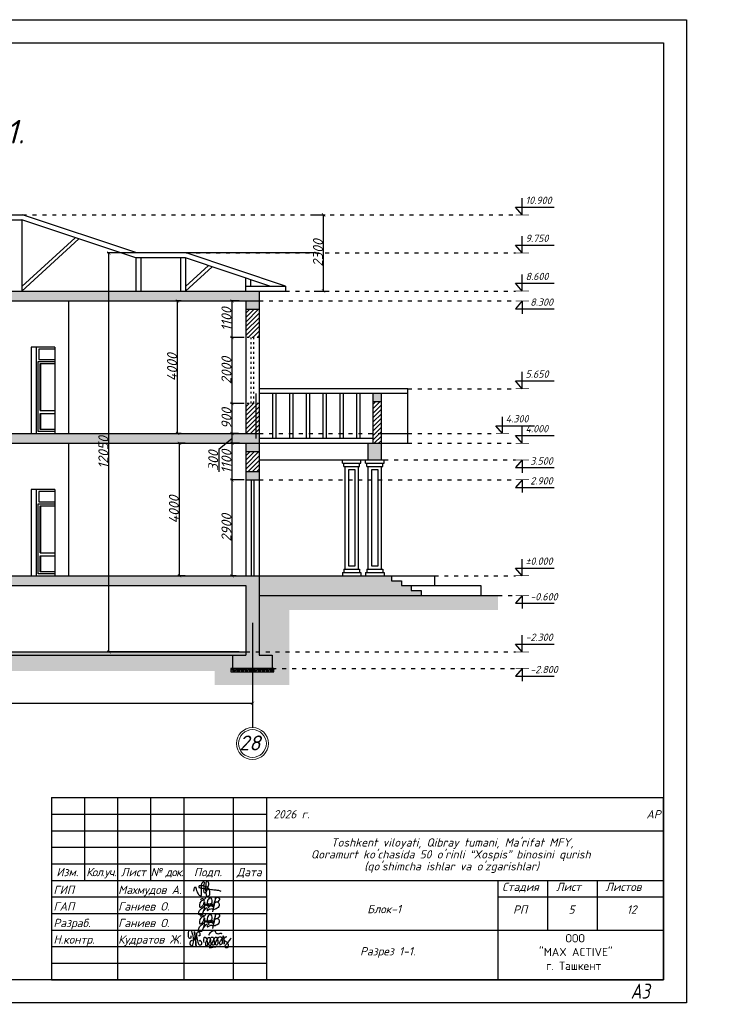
# Model space of a CAD drawing. Header units: millimetres. Extents: x 1112040 to 6903494, y -332921 to -150905.
# Tile 96 of 153: x 1736191 to 1757128, y -241982 to -212238. Entities that reach past the tile are written whole.
import ezdxf
from ezdxf.enums import TextEntityAlignment as Align

# ---------------------------------------------------------------- set-up
doc = ezdxf.new("R2010")
doc.units = ezdxf.units.MM
doc.linetypes.add('ACAD_ISO03W100', pattern=[30, 12, -18])
doc.layers.add('os', color=253, linetype='Continuous')
doc.styles.get("Standard").update_dxf_attribs({"font": 'isocpeui.ttf'})
doc.styles.add('style1', font='isocpeui.ttf', dxfattribs={"height": 80})
doc.styles.add('Tahoma', font='tahoma.ttf')
doc.styles.add('ГОСТ 250', font='isocpeui.ttf', dxfattribs={"height": 250})
doc.styles.add('ГОСТ 300', font='isocpeui.ttf', dxfattribs={"height": 250})
doc.dimstyles.get("Standard").update_dxf_attribs({"dimtxt": 300, "dimasz": 100, "dimexe": 50, "dimexo": 50, "dimgap": 20, "dimtad": 1, "dimdec": 0, "dimzin": 0, "dimdsep": 46, "dimtxsty": 'Standard', "dimblk": 'ARCHTICK', "dimcen": 20, "dimclrd": 1, "dimclre": 1, "dimclrt": 256, "dimadec": 0, "dimazin": 0, "dimtfac": 1, "dimtdec": 0, "dimtofl": 0, "dimtmove": 0, "dimatfit": 3, "dimldrblk": 'ARCHTICK', "dimfxl": 1, "dimtolj": 1, "dimtzin": 0, "dimarcsym": 0})

# ---------------------------------------------------------------- blocks, each defined once
blk = doc.blocks.new('_ArchTick')
at = {"color": 0, "linetype": 'ByBlock', "const_width": 0.15}
blk.add_lwpolyline([(-0.5, -0.5), (0.5, 0.5)], dxfattribs=at)
blk = doc.blocks.new('*D2089')
at = {"color": 1, "lineweight": -2, "transparency": 16777216}
for p, q in [((1726428, -232889), (1743228, -232889)), ((1726428, -232893), (1726428, -232939)), ((1743228, -232893), (1743228, -232939))]:
    blk.add_line(p, q, dxfattribs=at)
at = {"color": 1, "lineweight": -2, "transparency": 16777216, "xscale": 100, "yscale": 100, "zscale": 100, "rotation": 180}
blk.add_blockref('_ArchTick', (1726428, -232889), dxfattribs=at)
at = {"color": 1, "lineweight": -2, "transparency": 16777216, "xscale": 100, "yscale": 100, "zscale": 100}
blk.add_blockref('_ArchTick', (1743228, -232889), dxfattribs=at)
at = {"transparency": 16777216, "insert": (1734828, -232719), "char_height": 300, "attachment_point": 5}
blk.add_mtext('\\A1;16800', dxfattribs=at)
blk = doc.blocks.new('*D2114')
at = {"color": 1, "lineweight": -2, "transparency": 16777216}
for p, q in [((1742978, -226135), (1742560, -226135)), ((1742610, -229035), (1742610, -226135)), ((1742732, -229035), (1742560, -229035))]:
    blk.add_line(p, q, dxfattribs=at)
at = {"color": 1, "lineweight": -2, "transparency": 16777216, "xscale": 100, "yscale": 100, "zscale": 100}
for p, rotation in [((1742610, -226135), 90), ((1742610, -229035), 270)]:
    blk.add_blockref('_ArchTick', p, dxfattribs=dict(at, rotation=rotation))
at = {"transparency": 16777216, "insert": (1742440, -227585), "char_height": 300, "attachment_point": 5, "rotation": 90}
blk.add_mtext('\\A1;2900', dxfattribs=at)
blk = doc.blocks.new('*D2115')
at = {"color": 1, "lineweight": -2, "transparency": 16777216}
for p, q in [((1742836, -225035), (1742560, -225035)), ((1742610, -226135), (1742610, -225035)), ((1742978, -226135), (1742560, -226135))]:
    blk.add_line(p, q, dxfattribs=at)
at = {"color": 1, "lineweight": -2, "transparency": 16777216, "xscale": 100, "yscale": 100, "zscale": 100}
for p, rotation in [((1742610, -225035), 90), ((1742610, -226135), 270)]:
    blk.add_blockref('_ArchTick', p, dxfattribs=dict(at, rotation=rotation))
at = {"transparency": 16777216, "insert": (1742440, -225585), "char_height": 300, "attachment_point": 5, "rotation": 90}
blk.add_mtext('\\A1;1100', dxfattribs=at)
blk = doc.blocks.new('*D2116')
at = {"color": 1, "lineweight": -2, "transparency": 16777216}
for p, q in [((1742808, -224735), (1742560, -224735)), ((1742610, -225035), (1742610, -224735)), ((1742610, -224885), (1742210, -225221)), ((1742836, -225035), (1742560, -225035)), ((1742210, -225221), (1742210, -225899))]:
    blk.add_line(p, q, dxfattribs=at)
at = {"color": 1, "lineweight": -2, "transparency": 16777216, "xscale": 100, "yscale": 100, "zscale": 100}
for p, rotation in [((1742610, -224735), 90), ((1742610, -225035), 270)]:
    blk.add_blockref('_ArchTick', p, dxfattribs=dict(at, rotation=rotation))
at = {"transparency": 16777216, "insert": (1742040, -225560), "char_height": 300, "attachment_point": 5, "rotation": 90}
blk.add_mtext('\\A1;300', dxfattribs=at)
blk = doc.blocks.new('*D2117')
at = {"color": 1, "lineweight": -2, "transparency": 16777216}
for p, q in [((1742978, -223835), (1742560, -223835)), ((1742610, -224735), (1742610, -223835)), ((1742808, -224735), (1742560, -224735))]:
    blk.add_line(p, q, dxfattribs=at)
at = {"color": 1, "lineweight": -2, "transparency": 16777216, "xscale": 100, "yscale": 100, "zscale": 100}
for p, rotation in [((1742610, -223835), 90), ((1742610, -224735), 270)]:
    blk.add_blockref('_ArchTick', p, dxfattribs=dict(at, rotation=rotation))
at = {"transparency": 16777216, "insert": (1742440, -224285), "char_height": 300, "attachment_point": 5, "rotation": 90}
blk.add_mtext('\\A1;900', dxfattribs=at)
blk = doc.blocks.new('*D2118')
at = {"color": 1, "lineweight": -2, "transparency": 16777216}
for p, q in [((1741192, -225035), (1740971, -225035)), ((1741021, -229035), (1741021, -225035)), ((1741192, -229035), (1740971, -229035))]:
    blk.add_line(p, q, dxfattribs=at)
at = {"color": 1, "lineweight": -2, "transparency": 16777216, "xscale": 100, "yscale": 100, "zscale": 100}
for p, rotation in [((1741021, -225035), 90), ((1741021, -229035), 270)]:
    blk.add_blockref('_ArchTick', p, dxfattribs=dict(at, rotation=rotation))
at = {"transparency": 16777216, "insert": (1740851, -227035), "char_height": 300, "attachment_point": 5, "rotation": 90}
blk.add_mtext('\\A1;4000', dxfattribs=at)
blk = doc.blocks.new('*D2119')
at = {"color": 1, "lineweight": -2, "transparency": 16777216}
for p, q in [((1741074, -220735), (1740915, -220735)), ((1740965, -224735), (1740965, -220735)), ((1741074, -224735), (1740915, -224735))]:
    blk.add_line(p, q, dxfattribs=at)
at = {"color": 1, "lineweight": -2, "transparency": 16777216, "xscale": 100, "yscale": 100, "zscale": 100}
for p, rotation in [((1740965, -220735), 90), ((1740965, -224735), 270)]:
    blk.add_blockref('_ArchTick', p, dxfattribs=dict(at, rotation=rotation))
at = {"transparency": 16777216, "insert": (1740795, -222735), "char_height": 300, "attachment_point": 5, "rotation": 90}
blk.add_mtext('\\A1;4000', dxfattribs=at)
blk = doc.blocks.new('*D2120')
at = {"color": 1, "lineweight": -2, "transparency": 16777216}
for p, q in [((1742978, -221835), (1742560, -221835)), ((1742610, -223835), (1742610, -221835)), ((1742978, -223835), (1742560, -223835))]:
    blk.add_line(p, q, dxfattribs=at)
at = {"color": 1, "lineweight": -2, "transparency": 16777216, "xscale": 100, "yscale": 100, "zscale": 100}
for p, rotation in [((1742610, -221835), 90), ((1742610, -223835), 270)]:
    blk.add_blockref('_ArchTick', p, dxfattribs=dict(at, rotation=rotation))
at = {"transparency": 16777216, "insert": (1742440, -222835), "char_height": 300, "attachment_point": 5, "rotation": 90}
blk.add_mtext('\\A1;2000', dxfattribs=at)
blk = doc.blocks.new('*D2121')
at = {"color": 1, "lineweight": -2, "transparency": 16777216}
for p, q in [((1742825, -220735), (1742560, -220735)), ((1742610, -221835), (1742610, -220735)), ((1742978, -221835), (1742560, -221835))]:
    blk.add_line(p, q, dxfattribs=at)
at = {"color": 1, "lineweight": -2, "transparency": 16777216, "xscale": 100, "yscale": 100, "zscale": 100}
for p, rotation in [((1742610, -220735), 90), ((1742610, -221835), 270)]:
    blk.add_blockref('_ArchTick', p, dxfattribs=dict(at, rotation=rotation))
at = {"transparency": 16777216, "insert": (1742440, -221285), "char_height": 300, "attachment_point": 5, "rotation": 90}
blk.add_mtext('\\A1;1100', dxfattribs=at)
blk = doc.blocks.new('*D2182')
at = {"color": 1, "lineweight": -2, "transparency": 16777216}
for p, q in [((1745157, -219285), (1738839, -219285)), ((1738889, -231335), (1738889, -219285)), ((1742830, -231335), (1738839, -231335))]:
    blk.add_line(p, q, dxfattribs=at)
at = {"color": 1, "lineweight": -2, "transparency": 16777216, "xscale": 100, "yscale": 100, "zscale": 100}
for p, rotation in [((1738889, -219285), 90), ((1738889, -231335), 270)]:
    blk.add_blockref('_ArchTick', p, dxfattribs=dict(at, rotation=rotation))
at = {"transparency": 16777216, "insert": (1738719, -225310), "char_height": 300, "attachment_point": 5, "rotation": 90}
blk.add_mtext('\\A1;12050', dxfattribs=at)
blk = doc.blocks.new('*D2183')
at = {"color": 1, "lineweight": -2, "transparency": 16777216}
for p, q in [((1745096, -218135), (1745427, -218135)), ((1745377, -220435), (1745377, -218135)), ((1745096, -220435), (1745427, -220435))]:
    blk.add_line(p, q, dxfattribs=at)
at = {"color": 1, "lineweight": -2, "transparency": 16777216, "xscale": 100, "yscale": 100, "zscale": 100}
for p, rotation in [((1745377, -218135), 90), ((1745377, -220435), 270)]:
    blk.add_blockref('_ArchTick', p, dxfattribs=dict(at, rotation=rotation))
at = {"transparency": 16777216, "insert": (1745207, -219285), "char_height": 300, "attachment_point": 5, "rotation": 90}
blk.add_mtext('\\A1;2300', dxfattribs=at)
blk = doc.blocks.new('A$C4c4061ee')
at = {"color": 184, "lineweight": 30}
blk.add_spline([(-39.7, -7.1), (-36.8, 4), (-34, 7.9), (-31.2, -0.1), (-24.1, -16.2), (-16.7, -23.5), (-13.9, -23.5), (-12.5, -17.9), (-12.5, 12.7), (-8.3, 24.8), (-4.4, 27), (-3.4, 21.4), (-5.7, 12.9), (-4.4, 8), (-4.4, -10), (-2, -12.6), (3.3, -10), (9.6, 6.1), (12.6, 19.5), (7.6, 28.9), (4.7, 26.6), (2.4, 16.6), (1.1, -1.2), (2.9, -14.2), (6.8, -24.8), (10.9, -24.8), (15, -21.3), (16.5, -17.2), (16.5, -9.9), (12, 2), (5.9, 7.4), (-2.7, 10.3), (-10, 12.1), (-17, 12.1), (-21.5, 11.2), (-22.5, 7.7), (-20, 5.4), (-14, 3.7), (-0.7, 1.8), (11, 0.5), (22.2, -1.2), (37.6, -2.6), (43.5, -3.6), (49.3, -4.5), (54.9, -6.4)], degree=3, dxfattribs=at)
blk = doc.blocks.new('x2')
at = {"color": 184, "lineweight": 30}
for points in [[(78585, 16823), (78585, 16800), (78578, 16780), (78566, 16779), (78552, 16793), (78544, 16821), (78544, 16860), (78552, 16896), (78564, 16910), (78580, 16912), (78601, 16877), (78616, 16818), (78621, 16768), (78619, 16720), (78611, 16676), (78602, 16660), (78593, 16657), (78581, 16669), (78573, 16701), (78576, 16724), (78584, 16740), (78594, 16748), (78603, 16750)], [(78621, 16751), (78648, 16780), (78651, 16827), (78645, 16873), (78641, 16894), (78640, 16890), (78642, 16883), (78649, 16847), (78651, 16827), (78656, 16789), (78660, 16746), (78664, 16706), (78667, 16672), (78670, 16661), (78668, 16666), (78667, 16673), (78662, 16732), (78659, 16755), (78657, 16779), (78656, 16786), (78664, 16778), (78674, 16781), (78681, 16806), (78681, 16850), (78685, 16876), (78696, 16889), (78711, 16888), (78728, 16865), (78731, 16843), (78727, 16825), (78716, 16823), (78709, 16824)], [(78681, 16802), (78685, 16767), (78695, 16721), (78707, 16692), (78720, 16679), (78739, 16676), (78754, 16683), (78761, 16706), (78756, 16725), (78748, 16738), (78736, 16746), (78724, 16744), (78721, 16737)], [(78797, 16717), (78799, 16789), (78806, 16801), (78818, 16800), (78841, 16772), (78848, 16732), (78854, 16681), (78849, 16663), (78835, 16661), (78825, 16677), (78828, 16710), (78841, 16744), (78856, 16774), (78870, 16795), (78889, 16793), (78903, 16760), (78909, 16701), (78909, 16673), (78892, 16667), (78877, 16683), (78882, 16713), (78895, 16740), (78901, 16769), (78910, 16791), (78930, 16803), (78950, 16791), (78958, 16755), (78963, 16717), (78965, 16682), (78952, 16673), (78932, 16676), (78931, 16706), (78946, 16742), (78966, 16782), (78978, 16800), (79002, 16799), (79017, 16771), (79021, 16716), (79017, 16685), (79006, 16671), (78991, 16674), (78983, 16708), (78998, 16742), (79019, 16775), (79039, 16800), (79068, 16805), (79086, 16776), (79091, 16716), (79082, 16687), (79061, 16684), (79050, 16697), (79066, 16740), (79088, 16767), (79107, 16798), (79110, 16823), (79111, 16819), (79125, 16691), (79125, 16695), (79121, 16755), (79122, 16767), (79132, 16785), (79154, 16805), (79162, 16810), (79158, 16808)], [(78886, 16827), (78881, 16847), (78905, 16877), (78937, 16904), (78959, 16908), (78977, 16898), (78986, 16880), (78997, 16864), (79013, 16858), (79041, 16860), (79061, 16865), (79080, 16864), (79086, 16862)], [(79121, 16760), (79131, 16746), (79145, 16737), (79160, 16728), (79174, 16710), (79187, 16686), (79192, 16665), (79190, 16644), (79182, 16633), (79161, 16630), (79145, 16632), (79135, 16643), (79134, 16657), (79144, 16670), (79157, 16684), (79172, 16700), (79187, 16716), (79206, 16740), (79225, 16769), (79240, 16791)], [(78879, 16636), (78919, 16635), (78966, 16642), (79009, 16647), (79042, 16654), (79068, 16654)]]:
    blk.add_spline(points, degree=3, dxfattribs=at)
blk = doc.blocks.new('Odil Ganiyev')
at = {"color": 184, "lineweight": 30}
for points in [[(278009, -189095), (278081, -189029), (278139, -189055), (278204, -188993)], [(278218, -189288), (278220, -189298), (278251, -189229), (278258, -189294), (278315, -189206), (278295, -189231), (278320, -189288), (278380, -189198), (278355, -189239), (278384, -189286), (278449, -189192), (278428, -189223), (278438, -189281), (278515, -189197), (278494, -189208), (278505, -189282), (278604, -188932), (278563, -189514)], [(278174, -189155), (278173, -189633), (278135, -189699), (278036, -189702), (278008, -189605), (278074, -189469), (278128, -189405), (278218, -189288)], [(278213, -189509), (278316, -189388), (278340, -189483), (278421, -189425), (278521, -189382)]]:
    blk.add_spline(points, degree=3, dxfattribs=at)
for points, knots in [([(278396, -189316), (278466, -189243), (278495, -189145), (278487, -189009), (278378, -188944), (278332, -188998), (278319, -189020), (278305, -189050), (278280, -189134), (278300, -189288), (278388, -189386)], [0, 0, 0, 0, 210.331661, 341.544209, 437.993539, 521.209993, 521.209993, 521.209993, 602.643394, 823.015149, 823.015149, 823.015149, 823.015149]), ([(278604, -188939), (278630, -188908), (278658, -188890), (278746, -188897), (278776, -188980), (278743, -189054), (278691, -189101), (278617, -189118)], [0, 0, 0, 0, 59.301687, 137.83445, 232.671471, 306.955654, 371.443461, 371.443461, 371.443461, 371.443461]), ([(278093, -189111), (278063, -189124), (277979, -189180), (277976, -189469), (278121, -189357), (278159, -189260), (278167, -189222)], [0, 0, 0, 0, 84.01965, 319.3343, 434.006974, 519.963926, 519.963926, 519.963926, 519.963926]), ([(278167, -189222), (278181, -189151), (278171, -189084), (278111, -189103), (278093, -189111)], [526.826092, 526.826092, 526.826092, 526.826092, 665.559085, 706.396126, 706.396126, 706.396126, 706.396126]), ([(278617, -189118), (278680, -189058), (278780, -189127), (278817, -189262), (278675, -189400), (278595, -189412), (278531, -189410)], [498.211239, 498.211239, 498.211239, 498.211239, 560.962433, 628.560844, 789.184895, 992.203079, 992.203079, 992.203079, 992.203079])]:
    blk.add_open_spline(points, degree=3, knots=knots, dxfattribs=at)
blk = doc.blocks.new('yhtnt')
for p, q in [((1798926, 99518), (1817426, 99518)), ((1798926, 99518), (1798926, 94018)), ((1799926, 99518), (1799926, 97018)), ((1800926, 99518), (1800926, 94018)), ((1801926, 99518), (1801926, 97018)), ((1802926, 99518), (1802926, 94018)), ((1804426, 99518), (1804426, 94018)), ((1805426, 99518), (1805426, 94018)), ((1798926, 99018), (1805426, 99018)), ((1798926, 98518), (1817426, 98518)), ((1798926, 98018), (1805426, 98018)), ((1798926, 97518), (1805426, 97518)), ((1798926, 97018), (1817426, 97018)), ((1812426, 97018), (1812426, 94018)), ((1813926, 97018), (1813926, 95518)), ((1815426, 97018), (1815426, 95518)), ((1798926, 96518), (1805426, 96518)), ((1812426, 96518), (1817426, 96518)), ((1798926, 96018), (1805426, 96018)), ((1798926, 95518), (1817426, 95518)), ((1798926, 95018), (1805426, 95018)), ((1798926, 94518), (1805426, 94518))]:
    blk.add_line(p, q)
blk.add_lwpolyline([(1798926, 94018), (1817426, 94018), (1817426, 99518)])
for name, p, xscale, yscale, zscale in [('A$C4c4061ee', (1803575, 96752), 8.662286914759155, 8.662286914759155, 8.662286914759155), ('x2', (1656826, 64020), 1.86192246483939, 1.86192246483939, 1.86192246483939)]:
    blk.add_blockref(name, p, dxfattribs=dict(xscale=xscale, yscale=yscale, zscale=zscale))
at = {"xscale": 0.7425847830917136, "yscale": 0.7425847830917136, "zscale": 0.7425847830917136, "rotation": 351.5695638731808}
for p in [(1619809, 265602), (1619809, 265102)]:
    blk.add_blockref('Odil Ganiyev', p, dxfattribs=at)
at = {"linetype": 'Continuous', "lineweight": 25, "style": 'ГОСТ 250'}
for s, p in [('Изм.', (1799408, 97268)), ('Лист', (1801408, 97268)), ('Подп.', (1803658, 97268)), ('Дата', (1804908, 97268))]:
    blk.add_text(s, height=250, dxfattribs=at).set_placement(p, align=Align.MIDDLE_CENTER)
for s, p in [('ГИП', (1798989, 96606)), ('Махмудов А.', (1800945, 96606)), ('ГАП', (1798989, 96106)), ('Ганиев О.', (1800945, 96106)), ('Разраб.', (1798989, 95606)), ('Ганиев О.', (1800945, 95606)), ('Н.контр.', (1798989, 95106)), ('Кудратов Ж.', (1800945, 95106))]:
    blk.add_text(s, height=250, dxfattribs=at).set_placement(p)
at = {"ltscale": 100, "char_height": 250}
for s, insert, width, attachment_point, style in [('2026 г.                                                                АР ', (1805638, 99140), 11749.81, 1, 'style1'), ('{\\T0.9;Кол.уч.}', (1800431, 97393), 1092.75, 2, 'ГОСТ 250'), ('{\\T0.9;№ док.}', (1802422, 97393), 1092.75, 2, 'ГОСТ 250'), ('Стадия', (1812553, 96947), 1129.18, 1, 'style1'), ('Лист', (1814183, 96947), 750.19, 1, 'style1'), ('Листов', (1815676, 96947), 1093.54, 1, 'style1'), ('Блок-1 ', (1808475, 96275), 3629.97, 1, 'style1'), ('РП', (1812884, 96262), 806.3, 1, 'style1'), ('12', (1816322, 96262), 401.6, 1, 'style1'), ('\\pi2772.81725;{\\fISOCPEUR|b0|i0|c204|p34;ООО \\P\\pi1972.81725;"MAX ACTIVE" \\P\\pi2185.31725;г. Ташкент}', (1811694, 95395), 6095.63, 1, 'ГОСТ 300')]:
    blk.add_mtext(s, dxfattribs=dict(at, insert=insert, width=width, attachment_point=attachment_point, style=style))
at = {"ltscale": 100, "insert": (1805413, 98288), "char_height": 250, "width": 11326.72, "attachment_point": 1, "line_spacing_factor": 0.862598, "style": 'ГОСТ 300'}
blk.add_mtext("\\pi1966.0095;Toshkent viloyati, Qibray tumani, Ma'rifat MFY, \\P\\pi1357.77087;Qoramurt ko'chasida 50 o'rinli “Xospis” binosini qurish \\P\\pi2970.74435;(qo'shimcha ishlar va o'zgarishlar) ", dxfattribs=at)

msp = doc.modelspace()

# ---------------------------------------------------------------- hatches: boundary and pattern name
h = msp.add_hatch()
h.set_pattern_fill('AR-CONC', color=1, scale=2, style=0)
h.set_pattern_definition([(50, (1679369.25, -134295.87), (364.36934, -31.8782), [38.1, -419.1]), (355, (1679369.25, -134295.87), (-70.4857, 382.1133), [30.48, -335.28]), (100.451, (1679399.6, -134298.53), (293.885, 350.2334), [32.38, -356.18]), (46.1842, (1679369.25, -134194.27), (542.158, -84.0847), [57.15, -628.65]), (96.6356, (1679414.43, -134201.3), (474.8085, 494.851), [48.57, -534.27]), (351.184, (1679369.25, -134194.27), (474.8092, 494.8502), [45.72, -502.92]), (21, (1679420.05, -134219.67), (303.22976, -204.531), [38.1, -419.1]), (326, (1679420.05, -134219.67), (123.604, 368.3759), [30.48, -335.28]), (71.4514, (1679445.3, -134236.7), (426.833, 163.8457), [32.38, -356.18]), (37.5, (1679369.25, -134295.87), (6.1772, 169.11008), [0, -331.216, 0, -340.36, 0, -336.55]), (7.5, (1679369.25, -134295.87), (133.63933, 200.36115), [0, -194.056, 0, -323.596, 0, -128.27]), (327.5, (1679255.96, -134295.87), (271.18119, -11.45749), [0, -127, 0, -396.24, 0, -525.78]), (317.5, (1679205.16, -134295.87), (296.25836, 50.853), [0, -165.1, 0, -263.144, 0, -373.38])])
h.paths.add_polyline_path([(1743428, -229035), (1732828, -229035), (1732828, -229210), (1732528, -229210), (1732528, -229335), (1743028, -229335), (1743028, -231335), (1743428, -231335)])
h.paths.add_polyline_path([(1743828, -231435), (1743428, -231435), (1743428, -231335), (1743028, -231335), (1743028, -231435), (1742628, -231435), (1742628, -231835), (1743828, -231835)])
h.paths.add_polyline_path([(1748028, -229335), (1747728, -229335), (1747728, -229185), (1747428, -229185), (1747428, -229035), (1743428, -229035), (1743428, -229635), (1748328, -229635), (1748328, -229485), (1748028, -229485)])
h.paths.add_polyline_path([(1726228, -229035), (1722228, -229035), (1722228, -229185), (1721928, -229185), (1721928, -229335), (1721628, -229335), (1721628, -229485), (1721328, -229485), (1721328, -229635), (1726228, -229635)])
h.paths.add_polyline_path([(1726628, -229335), (1732528, -229335), (1732528, -229210), (1732828, -229210), (1732828, -229035), (1726228, -229035), (1726228, -231435), (1725828, -231435), (1725828, -231835), (1727028, -231835), (1727028, -231435), (1726628, -231435)])
h.paths.add_polyline_path([(1743028, -231335), (1726628, -231335), (1726628, -231435), (1743028, -231435)])
h.paths.add_polyline_path([(1732828, -224735), (1726228, -224735), (1726228, -225035), (1732528, -225035), (1732528, -224910), (1732828, -224910)])
h.paths.add_polyline_path([(1743428, -224735), (1732828, -224735), (1732828, -224910), (1732528, -224910), (1732528, -225035), (1743428, -225035)])
h.paths.add_polyline_path([(1743428, -220435), (1726228, -220435), (1726228, -220735), (1743428, -220735)])
h = msp.add_hatch()
h.set_pattern_fill('ANSI31', color=1, scale=30, style=0)
h.set_pattern_definition([(45, (1679369.25, -134295.87), (-67.35192, 67.35192), [])])
h.paths.add_polyline_path([(1743428, -225285), (1743028, -225285), (1743028, -225885), (1743428, -225885)])
h.paths.add_polyline_path([(1743428, -223835), (1743028, -223835), (1743028, -224735), (1743428, -224735)])
h.paths.add_polyline_path([(1743428, -220985), (1743028, -220985), (1743028, -221835), (1743428, -221835)])
h.paths.add_polyline_path([(1731993.7, -220735), (1731843.7, -220735), (1731843.7, -221985), (1731993.7, -221985)])
h.paths.add_polyline_path([(1726628, -220985), (1726228, -220985), (1726228, -221835), (1726628, -221835)])
h.paths.add_polyline_path([(1726628, -223835), (1726228, -223835), (1726228, -224735), (1726628, -224735)])
h.paths.add_polyline_path([(1726628, -225285), (1726228, -225285), (1726228, -225885), (1726628, -225885)])
h.paths.add_polyline_path([(1722778, -223785), (1722528, -223785), (1722528, -225035), (1722778, -225035)])
h.paths.add_polyline_path([(1747128, -223785), (1746878, -223785), (1746878, -224735), (1747128, -224735)])
h.paths.add_polyline_path([(1747128, -224735), (1746878, -224735), (1746878, -225035), (1747128, -225035)])
h = msp.add_hatch(color=256)
h.paths.add_polyline_path([(1743428, -225885), (1743028, -225885), (1743028, -226135), (1743428, -226135)])
h.paths.add_polyline_path([(1743428, -225035), (1743028, -225035), (1743028, -225285), (1743428, -225285)])
h.paths.add_polyline_path([(1743428, -220735), (1743028, -220735), (1743028, -220985), (1743428, -220985)])
h.paths.add_polyline_path([(1726628, -220735), (1726228, -220735), (1726228, -220985), (1726628, -220985)])
h.paths.add_polyline_path([(1731993.7, -221985), (1731843.7, -221985), (1731843.7, -222135), (1731993.7, -222135)])
h.paths.add_polyline_path([(1726628, -225035), (1726228, -225035), (1726228, -225285), (1726628, -225285)])
h.paths.add_polyline_path([(1726628, -225885), (1726228, -225885), (1726228, -226135), (1726628, -226135)])
h.paths.add_polyline_path([(1722778, -223535), (1722528, -223535), (1722528, -223785), (1722778, -223785)])
h.paths.add_polyline_path([(1747128, -223535), (1746878, -223535), (1746878, -223785), (1747128, -223785)])
h = msp.add_hatch()
h.set_pattern_fill('ANSI31', color=6, scale=160, angle=45, style=0)
h.set_pattern_definition([(90, (1723524.93, -190882.34), (-508, 9e-14), [])])
h.paths.add_polyline_path([(1726128, -223535), (1722678, -223535), (1722678, -224885), (1726128, -224885)])
h.paths.add_polyline_path([(1746778, -223535), (1743328, -223535), (1743328, -224885), (1746778, -224885)])
h = msp.add_hatch()
h.set_pattern_fill('ANSI31', color=6, scale=160, angle=45, style=0)
h.set_pattern_definition([(90, (1723624.93, -190882.34), (-508, 9e-14), [])])
h.paths.add_polyline_path([(1722778, -223535), (1722778, -224885), (1726228, -224885), (1726228, -223535)])
h.paths.add_polyline_path([(1743428, -223535), (1743428, -224885), (1746878, -224885), (1746878, -223535)])
h = msp.add_hatch(color=256)
h.paths.add_polyline_path([(1747128, -225035), (1746728, -225035), (1746728, -225535), (1747128, -225535)])
h.paths.add_polyline_path([(1722928, -225035), (1722528, -225035), (1722528, -225435), (1722928, -225435)])
h = msp.add_hatch()
h.set_pattern_fill('EARTH', color=1, scale=40, angle=45, style=0)
h.set_pattern_definition([(45, (1679369.25, -134295.87), (3e-14, 359.21024), [254, -254]), (45, (1679301.9, -134228.52), (3e-14, 359.21024), [254, -254]), (45, (1679234.54, -134161.17), (3e-14, 359.21024), [254, -254]), (135, (1679234.54, -134116.26), (-359.21024, 3e-14), [254, -254]), (135, (1679301.9, -134048.9), (-359.21024, 3e-14), [254, -254]), (135, (1679369.25, -133981.56), (-359.21024, 3e-14), [254, -254])])
h.paths.add_polyline_path([(1744342.6, -230070.1), (1750653.1, -230070.1), (1750653.1, -229635), (1743428, -229635), (1743428, -231335), (1744342.6, -231335)])
h.paths.add_polyline_path([(1744342.6, -231335), (1743428, -231335), (1743428, -231435), (1743828, -231435), (1743828, -231835), (1743878, -231835), (1744342.6, -231835)], flags=17)
h.paths.add_polyline_path([(1744342.6, -231835), (1743878, -231835), (1743878, -231935), (1742578, -231935), (1742578, -231835), (1742628, -231835), (1742628, -231435), (1727028, -231435), (1727028, -231835), (1727078, -231835), (1727078, -231935), (1725778, -231935), (1725778, -231835), (1725828, -231835), (1725828, -231435), (1726228, -231435), (1726228, -229635), (1719003, -229635), (1719003, -230075.5), (1725349.5, -230075.5), (1725349.5, -232333.4), (1727635.7, -232333.4), (1727635.7, -231909.7), (1742086.8, -231909.7), (1742086.8, -232334.6), (1744342.6, -232334.6)])
h = msp.add_hatch()
h.set_pattern_fill('GRAVEL', color=1, scale=5, style=0)
h.set_pattern_definition([(228.0128, (1667985.78, -186911.568), (-1016.0008633, -1143.0014045), [17.08605, -1691.525]), (184.9697, (1667974.3496, -186924.268), (1524.0024653, 126.99910377), [29.32025, -2902.7]), (132.5104, (1667945.1396, -186926.808), (1269.9990759, -1397.0013646), [20.6741, -2046.735]), (267.2737, (1667895.6096, -186958.558), (126.99944854, 2539.99918267), [26.70025, -2643.32]), (292.8337, (1667894.3396, -186985.228), (-635.00180278, 1524.0008665), [26.1817, -2591.99]), (357.2737, (1667904.4996, -187009.358), (-2539.99918267, 126.99944854), [26.70025, -2643.32]), (37.6942, (1667931.1696, -187010.6283), (-1651.00104306, -1269.99886785), [35.3097, -3495.655]), (72.2553, (1667959.1096, -186989.0383), (889.00177827, 2794.0008103), [33.336, -3300.265]), (121.4296, (1667969.2696, -186957.288), (-1016.00026176, 1650.998058), [26.79065, -2652.275]), (175.2364, (1667955.3, -186934.428), (1396.9989027, -126.9988081), [30.58565, -1498.695]), (222.3974, (1667924.8196, -186931.8883), (-1524.00004586, -1396.99818253), [39.5539, -3915.84]), (138.8141, (1668021.34, -186959.828), (-888.9994337, 761.9988279), [13.50025, -1336.53]), (171.4692, (1668011.1796, -186950.938), (1650.9974798, -254.00064), [25.6841, -2542.73]), (225, (1667985.78, -186947.13), (-2e-14, -126.99991), [17.96045, -161.6445]), (203.1986, (1667976.89, -186931.888), (635.0021413, 254.0011137), [9.67205, -957.53]), (291.8014, (1667968, -186935.698), (-127.000089, 381.0002454), [13.6783, -670.24]), (30.9638, (1667973.08, -186948.398), (380.999598, 254.000198), [22.216, -718.315]), (161.5651, (1667992.13, -186936.97), (254.000116, -126.999811), [16.06435, -385.545]), (16.3895, (1667894.3396, -186935.698), (1270.0007007, 380.9992075), [22.5044, -2227.94]), (70.3462, (1667915.93, -186929.348), (-507.9985844, -1396.9980244), [18.87995, -1869.11]), (293.1986, (1667992.13, -186911.568), (-254.0011137, 635.0021413), [19.344, -947.86]), (343.6105, (1667999.7496, -186929.348), (-1270.0007007, 380.9992075), [22.5044, -2227.94]), (339.444, (1667894.34, -187014.438), (-635.0007882, 253.9996918), [21.70175, -1063.385]), (294.7751, (1667914.66, -187022.058), (-634.9985202, 1396.9993513), [18.1836, -1800.18]), (66.8014, (1667993.4, -187038.568), (254.0011137, 635.0021413), [19.344, -947.86]), (17.354, (1668001.0196, -187020.788), (-1651.0000891, -507.9992338), [21.28915, -2107.62]), (69.444, (1667931.17, -187038.568), (-253.9996918, -635.0007882), [10.8509, -1074.24]), (101.3099, (1667985.78, -187038.568), (-126.999373, 507.998373), [6.47575, -641.1]), (165.9638, (1667984.51, -187032.218), (381.000268, -126.99978), [26.1817, -497.4525]), (186.009, (1667959.1096, -187025.868), (1269.9981272, 126.99970343), [24.26335, -2402.07]), (303.6901, (1667973.08, -186959.83), (-127.000044, 253.999755), [18.3162, -439.589]), (353.1572, (1667983.2396, -186975.068), (2159.00089283, -254.00113758), [31.97785, -3165.8]), (60.9454, (1668014.99, -186978.878), (-507.9988183, -888.9978805), [13.0754, -1294.47]), (90, (1668021.34, -186967.45), (-127, 127), [7.62, -119.38]), (120.2564, (1667956.57, -187022.058), (507.9989233, -888.9995516), [17.64335, -1746.695]), (48.0128, (1667947.68, -187006.818), (1016.0008633, 1143.0014045), [34.17215, -1674.44]), (0, (1667970.54, -186981.42), (127, 127), [33.02, -93.98]), (325.3048, (1668003.5596, -186981.418), (-1269.99779955, 889.0000845), [20.0805, -1987.965]), (254.0546, (1668020.07, -186992.848), (-127.000324, -508.00121), [18.49145, -906.085]), (207.646, (1668014.9896, -187010.628), (-2412.99915245, -1270.00079874), [30.10725, -2980.625]), (175.4261, (1667988.3196, -187024.598), (-1651.00038024, 126.99938556), [31.85145, -3153.29]), (175.4261, (1667988.3196, -187024.598), (-1651.00038024, 126.99938556), [31.85145, -3153.29])])
h.paths.add_polyline_path([(1742578, -231935), (1743878, -231935), (1743878, -231835), (1742578, -231835)])

# ---------------------------------------------------------------- linework, layer by layer
for p, q in [((1751382.2, -218135), (1751382.2, -217630.5)), ((1751182, -217901.9), (1752351.9, -217901.9)), ((1751382.2, -218135), (1751182, -217901.9)), ((1733402.3, -218285), (1736253.7, -218285)), ((1739703.7, -219435), (1736253.7, -218285)), ((1736253.7, -218285), (1736253.7, -220435)), ((1736253.7, -220299.6), (1737870, -218823.8)), ((1736253.7, -220435), (1737978.7, -218860)), ((1751382.2, -219285), (1751382.2, -218780.5)), ((1751182, -219051.9), (1752351.9, -219051.9)), ((1751382.2, -219285), (1751182, -219051.9)), ((1741203.7, -219435), (1739703.7, -219435)), ((1739703.7, -219435), (1739703.7, -220435)), ((1739853.7, -219435), (1739853.7, -220435)), ((1741053.7, -219435), (1741053.7, -220435)), ((1743753.7, -220285), (1741203.7, -219435)), ((1741203.7, -219435), (1741203.7, -220435)), ((1741203.7, -220299.6), (1741897.3, -219666.2)), ((1741203.7, -220435), (1742006, -219702.4)), ((1743028, -220435), (1743028, -220043.1)), ((1743178, -220285), (1743178, -220093.1)), ((1751382.2, -220435), (1751382.2, -219930.5)), ((1743028, -220285), (1744228, -220285)), ((1751182, -220201.9), (1752351.9, -220201.9)), ((1751382.2, -220435), (1751182, -220201.9)), ((1737662.3, -220735), (1737662.3, -224735)), ((1751382.2, -220735), (1751182, -220968.1)), ((1751182, -220968.1), (1752351.9, -220968.1)), ((1751382.2, -220735), (1751382.2, -221124.7)), ((1737248.7, -222135), (1736541.6, -222135)), ((1736541.6, -222135), (1736541.6, -224735)), ((1736691.6, -222135), (1736691.6, -224735)), ((1737248.7, -222135), (1737248.7, -224735)), ((1736780.7, -222505.5), (1736780.7, -222195.2)), ((1736833.8, -224047.6), (1736833.8, -222627.3)), ((1751382.2, -223385), (1751382.2, -222880.5)), ((1751182, -223151.9), (1752351.9, -223151.9)), ((1751382.2, -223385), (1751182, -223151.9)), ((1747928, -225035), (1747928, -223535)), ((1736833.8, -224615), (1736833.8, -224132.7)), ((1750784.4, -224735), (1750784.4, -224230.5)), ((1750584.3, -224501.9), (1751754.1, -224501.9)), ((1750784.4, -224735), (1750584.3, -224501.9)), ((1751382.2, -225035), (1751382.2, -224530.5)), ((1747128, -224735), (1747928, -224735)), ((1751182, -224801.9), (1752351.9, -224801.9)), ((1751382.2, -225035), (1751182, -224801.9)), ((1737662.3, -225035), (1737662.3, -229035)), ((1746728, -225535), (1746728, -225035)), ((1747128, -225035), (1747928, -225035)), ((1743428, -225535), (1747208, -225535)), ((1745948, -225635), (1745948, -225535)), ((1745948, -225635), (1746508, -225635)), ((1745988, -225735), (1745988, -225635)), ((1745988, -225735), (1746468, -225735)), ((1746028, -228835), (1746028, -225735)), ((1746428, -228835), (1746428, -225735)), ((1746468, -225735), (1746468, -225635)), ((1746508, -225635), (1746508, -225535)), ((1746648, -225635), (1746648, -225535)), ((1746648, -225635), (1747208, -225635)), ((1746688, -225735), (1746688, -225635)), ((1746688, -225735), (1747168, -225735)), ((1746728, -228835), (1746728, -225735)), ((1747128, -228835), (1747128, -225735)), ((1747168, -225735), (1747168, -225635)), ((1747208, -225635), (1747208, -225535)), ((1751382.2, -225535), (1751182, -225768.1)), ((1751382.2, -225535), (1751382.2, -225924.7)), ((1751182, -225768.1), (1752351.9, -225768.1)), ((1751382.2, -226135), (1751182, -226368.1)), ((1751382.2, -226135), (1751382.2, -226524.7)), ((1737248.7, -226435), (1736541.6, -226435)), ((1736541.6, -226435), (1736541.6, -229035)), ((1736691.6, -226435), (1736691.6, -229035)), ((1736780.7, -226805.5), (1736780.7, -226495.2)), ((1737248.7, -226435), (1737248.7, -229035)), ((1751182, -226368.1), (1752351.9, -226368.1)), ((1736833.8, -228347.6), (1736833.8, -226927.3)), ((1736833.8, -228915), (1736833.8, -228432.7)), ((1751382.2, -229035), (1751382.2, -228530.5)), ((1745948, -228935), (1746508, -228935)), ((1745948, -228935), (1745948, -229035)), ((1745988, -228835), (1746468, -228835)), ((1745988, -228835), (1745988, -228935)), ((1746468, -228835), (1746468, -228935)), ((1746508, -228935), (1746508, -229035)), ((1746648, -228935), (1747208, -228935)), ((1746648, -228935), (1746648, -229035)), ((1746688, -228835), (1747168, -228835)), ((1746688, -228835), (1746688, -228935)), ((1747168, -228835), (1747168, -228935)), ((1747208, -228935), (1747208, -229035)), ((1751182, -228801.9), (1752351.9, -228801.9)), ((1751382.2, -229035), (1751182, -228801.9)), ((1747428, -229035), (1748728, -229035)), ((1748728, -229035), (1748728, -229335)), ((1748028, -229335), (1750128, -229335)), ((1750128, -229335), (1750128, -229635)), ((1751382.2, -229635), (1751182, -229868.1)), ((1751182, -229868.1), (1752351.9, -229868.1)), ((1751382.2, -229635), (1751382.2, -230024.7)), ((1751182, -231101.9), (1752351.9, -231101.9)), ((1751382.2, -231335), (1751182, -231101.9)), ((1751382.2, -231335), (1751382.2, -230830.5)), ((1751382.2, -231835), (1751182, -232068.1)), ((1751382.2, -231835), (1751382.2, -232224.7)), ((1751182, -232068.1), (1752351.9, -232068.1))]:
    msp.add_line(p, q)
at = {"lineweight": 30}
for p, q in [((1733378, -218135), (1736278, -218135)), ((1739728, -219285), (1736278, -218135)), ((1741228, -219285), (1739728, -219285)), ((1744228, -220285), (1741228, -219285)), ((1744228, -220285), (1744228, -220435)), ((1725428, -220435), (1744228, -220435)), ((1743428, -220435), (1743428, -226135)), ((1726228, -220735), (1743428, -220735)), ((1743028, -220735), (1743028, -224735)), ((1743028, -220985), (1743428, -220985)), ((1747928, -223385), (1743428, -223385)), ((1747928, -223535), (1743428, -223535)), ((1746878, -225035), (1746878, -223535)), ((1747128, -225535), (1747128, -223535)), ((1747928, -223535), (1747928, -223385)), ((1747128, -223785), (1746878, -223785)), ((1726228, -224735), (1743428, -224735)), ((1722528, -225035), (1747128, -225035)), ((1743028, -225035), (1743028, -226135)), ((1746878, -224885), (1743428, -224885)), ((1743028, -225285), (1743428, -225285)), ((1743028, -225885), (1743428, -225885)), ((1743028, -226135), (1743428, -226135)), ((1722228, -229035), (1747428, -229035)), ((1743428, -229035), (1743428, -231435)), ((1747428, -229035), (1747428, -229185)), ((1747428, -229185), (1747728, -229185)), ((1747728, -229185), (1747728, -229335)), ((1726628, -229335), (1743028, -229335)), ((1743028, -229335), (1743028, -231435)), ((1747728, -229335), (1748028, -229335)), ((1748028, -229335), (1748028, -229485)), ((1748028, -229485), (1748328, -229485)), ((1748328, -229485), (1748328, -229635)), ((1743428, -229635), (1750653.1, -229635)), ((1726628, -231335), (1743028, -231335)), ((1726628, -231435), (1743028, -231435)), ((1742628, -231435), (1742628, -231835)), ((1743428, -231435), (1743828, -231435)), ((1743828, -231435), (1743828, -231835)), ((1742628, -231835), (1743828, -231835))]:
    msp.add_line(p, q, dxfattribs=at)
at = {"color": 6, "linetype": 'ACAD_ISO03W100', "ltscale": 10}
for p, q in [((1736278, -218135), (1751182.2, -218135)), ((1741228, -219285), (1751182.2, -219285)), ((1744228, -220435), (1751182.2, -220435)), ((1743428, -220735), (1751182.2, -220735)), ((1747928, -223385), (1751182.2, -223385)), ((1743428, -224735), (1750584.4, -224735)), ((1747928, -225035), (1751182.2, -225035)), ((1747208, -225535), (1751182.2, -225535)), ((1743428, -226135), (1751182.2, -226135)), ((1748728, -229035), (1751182.2, -229035)), ((1750653.1, -229635), (1751182.2, -229635)), ((1743028, -231335), (1751182.2, -231335)), ((1743828, -231835), (1751182.2, -231835))]:
    msp.add_line(p, q, dxfattribs=at)
at = {"color": 1, "linetype": 'ACAD_ISO03W100', "ltscale": 5}
for p, q in [((1743428, -221835), (1743028, -221835)), ((1743188, -223835), (1743188, -221835)), ((1743268, -223835), (1743268, -221835)), ((1743428, -223835), (1743028, -223835))]:
    msp.add_line(p, q, dxfattribs=at)
at = {"color": 1}
for p, q in [((1743028, -226135), (1743028, -229035)), ((1743188, -226135), (1743188, -229035)), ((1743268, -226135), (1743268, -229035)), ((1743428, -226135), (1743428, -229035))]:
    msp.add_line(p, q, dxfattribs=at)
for points in [[(1714348.4, -241937.9), (1714348.4, -212237.9), (1756348.4, -212237.9), (1756348.4, -241937.9), (1714348.4, -241937.9)], [(1737248.7, -222195.2), (1736766.1, -222195.2), (1736766.1, -222505.5)], [(1737248.7, -224675), (1736751.1, -224675), (1736751.1, -222567.3), (1737248.7, -222567.3)], [(1736766.1, -222505.5), (1737248.7, -222505.5)], [(1736811.1, -224047.6), (1736811.1, -222627.3), (1737248.7, -222627.3)], [(1736811.1, -224047.6), (1737248.7, -224047.6)], [(1736811.1, -224132.7), (1737248.7, -224132.7)], [(1737248.7, -224615), (1736811.1, -224615), (1736811.1, -224132.7)], [(1737248.7, -226495.2), (1736766.1, -226495.2), (1736766.1, -226805.5)], [(1737248.7, -228975), (1736751.1, -228975), (1736751.1, -226867.3), (1737248.7, -226867.3)], [(1736766.1, -226805.5), (1737248.7, -226805.5)], [(1736811.1, -228347.6), (1736811.1, -226927.3), (1737248.7, -226927.3)], [(1736811.1, -228347.6), (1737248.7, -228347.6)], [(1736811.1, -228432.7), (1737248.7, -228432.7)], [(1737248.7, -228915), (1736811.1, -228915), (1736811.1, -228432.7)]]:
    msp.add_lwpolyline(points)
for points in [[(1716348.4, -241237.9), (1716348.4, -212937.9), (1755648.4, -212937.9), (1755648.4, -241237.9)], [(1746328, -225835), (1746128, -225835), (1746128, -228735), (1746328, -228735)], [(1747028, -225835), (1746828, -225835), (1746828, -228735), (1747028, -228735)], [(1742578, -231935), (1743878, -231935), (1743878, -231835), (1742578, -231835)]]:
    msp.add_lwpolyline(points, close=True)
at = {"lineweight": 106, "const_width": 20}
for points in [[(1751182.2, -218135), (1751582.2, -218135)], [(1751182.2, -219285), (1751582.2, -219285)], [(1751182.2, -220435), (1751582.2, -220435)], [(1751182.2, -220735), (1751582.2, -220735)], [(1751182.2, -223385), (1751582.2, -223385)], [(1750584.4, -224735), (1750984.4, -224735)], [(1751182.2, -225035), (1751582.2, -225035)], [(1751182.2, -225535), (1751582.2, -225535)], [(1751182.2, -226135), (1751582.2, -226135)], [(1751182.2, -229035), (1751582.2, -229035)], [(1751182.2, -229635), (1751582.2, -229635)], [(1751182.2, -231335), (1751582.2, -231335)], [(1751182.2, -231835), (1751582.2, -231835)]]:
    msp.add_lwpolyline(points, dxfattribs=at)
at = {"layer": 'os'}
msp.add_line((1743228, -230454.3), (1743228, -233623.5), dxfattribs=at)
at = {"layer": 'os', "color": 0, "lineweight": 0}
for radius in [480, 420]:
    msp.add_circle((1743228, -234103.5), radius, dxfattribs=at)

# ---------------------------------------------------------------- block references
for p in [(-460477.3, -335255.6), (-61777.3, -335255.6), (-341377.3, -335455.6), (-222477.3, -335455.6), (-103577.3, -335455.6)]:
    msp.add_blockref('yhtnt', p)

# ---------------------------------------------------------------- texts
at = {"style": 'style1'}
msp.add_text('Разрез 1-1.', height=712.029, dxfattribs=at).set_placement((1731579.5, -215978.4))
at = {"color": 1}
for s, p in [('10.900', (1751482.4, -217803.8)), ('9.750', (1751482.4, -218953.8)), ('8.600', (1751482.4, -220103.8)), ('8.300', (1751624.9, -220879.2)), ('5.650', (1751482.4, -223053.8)), ('4.300', (1750884.6, -224403.8)), ('4.000', (1751482.4, -224703.8)), ('3.500', (1751624.9, -225679.2)), ('2.900', (1751624.9, -226279.2)), ('±0.000', (1751482.4, -228703.8)), ('-0.600', (1751624.9, -229779.2)), ('-2.300', (1751482.4, -231003.8)), ('-2.800', (1751624.9, -231979.2))]:
    msp.add_text(s, height=220, dxfattribs=at).set_placement(p)
at = {"ltscale": 50}
msp.add_text('28', height=450, dxfattribs=at).set_placement((1742821.3, -234311.2))
at = {"style": 'style1', "width": 0.8}
msp.add_text('А3', height=449.21, dxfattribs=at).set_placement((1754662.9, -241809.5))
at = {"ltscale": 100, "insert": (1278866.5, -225091.9), "char_height": 812.25, "width": 30724.842, "attachment_point": 1, "line_spacing_factor": 0.862598}
msp.add_mtext("\\pi677.61802;Toshkent viloyati, Qibray tumani, Ma'rifat MFY, Qoramurt \\P\\pi3956.15439;ko'chasida 50 o'rinli “Xospis” binosini qurish \\P\\pi6614.11944;(qo'shimcha ishlar va o'zgarishlar) ", dxfattribs=at)
at = {"ltscale": 100, "attachment_point": 1}
for s, insert, char_height, width, style in [('\\pi530.97187;Марка \\P\\pi797.84688;Поз. ', (1503585.3, -236198.2), 420, 5707.436, 'Tahoma'), ('5', (1752782.4, -238994.1), 250, 229.743, 'style1'), ('Разрез 1-1.', (1746481, -240254.6), 250, 2581.607, 'style1')]:
    msp.add_mtext(s, dxfattribs=dict(at, insert=insert, char_height=char_height, width=width, style=style))

# ---------------------------------------------------------------- dimensions: what is measured, and where the dimension line sits
for base, p1, p2, picture, middle in [((1745377.2, -218135), (1745046.2, -220435), (1745046.2, -218135), '*D2183', (1745207.2, -219285)), ((1738888.6, -219285), (1742879.7, -231335), (1745207.2, -219285), '*D2182', (1738718.6, -225310)), ((1740965.2, -220735), (1741124.1, -224735), (1741124.1, -220735), '*D2119', (1740795.2, -222735)), ((1741020.6, -225035), (1741242, -229035), (1741242, -225035), '*D2118', (1740850.6, -227035)), ((1742610.1, -226135), (1742782.5, -229035), (1743028, -226135), '*D2114', (1742440.1, -227585))]:
    dim = msp.add_linear_dim(base=base, p1=p1, p2=p2, angle=90, dimstyle='Standard')
    dim.commit()
    dim.dimension.update_dxf_attribs({"geometry": picture, "text_midpoint": middle})
for base, p1, p2, picture, middle in [((1742610.1, -220735), (1743028, -221835), (1742874.8, -220735), '*D2121', (1742440.1, -221285)), ((1742610.1, -221835), (1743028, -223835), (1743028, -221835), '*D2120', (1742440.1, -222835)), ((1742610.1, -223835), (1742858.1, -224735), (1743028, -223835), '*D2117', (1742440.1, -224285)), ((1742610.1, -225035), (1743028, -226135), (1742886.5, -225035), '*D2115', (1742440.1, -225585))]:
    dim = msp.add_linear_dim(base=base, p1=p1, p2=p2, angle=90, dimstyle='Standard', override={"dimtmove": 1})
    dim.commit()
    dim.dimension.update_dxf_attribs({"geometry": picture, "text_midpoint": middle})
dim = msp.add_linear_dim(base=(1742610.1, -224735), p1=(1742886.5, -225035), p2=(1742858.1, -224735), angle=90, dimstyle='Standard', override={"dimtmove": 1})
dim.commit()
dim.dimension.update_dxf_attribs({"geometry": '*D2116', "text_midpoint": (1742210.1, -225241.4), "dimtype": 160})
dim = msp.add_linear_dim(base=(1743228, -232889.2), p1=(1726428, -232843.3), p2=(1743228, -232843.3), dimstyle='Standard')
dim.commit()
dim.dimension.update_dxf_attribs({"geometry": '*D2089', "text_midpoint": (1734828, -232719.2)})

doc.saveas('drawing.dxf')
